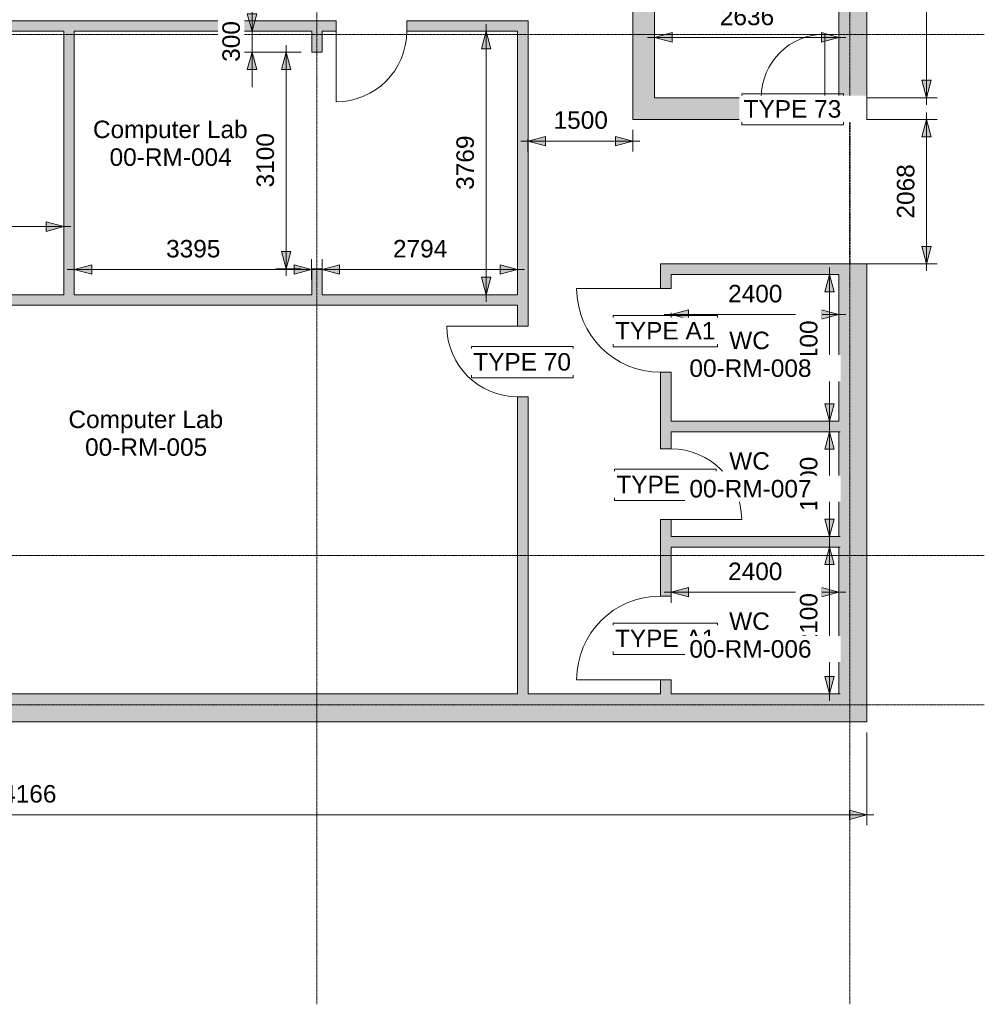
# Model space of a CAD drawing. Header units: millimetres. Extents: x 417482 to 447819, y -400768 to -375709.
# Tile 3 of 5: x 434022 to 447819, y -400768 to -386685. Entities that reach past the tile are written whole.
import ezdxf

# ---------------------------------------------------------------- set-up
doc = ezdxf.new("R2010")
doc.units = ezdxf.units.MM
doc.linetypes.add('Dash', pattern=[6, 3, -3])
doc.linetypes.add('Grid Line', pattern=[21, 12, -3, 3, -3])
for name, color, linetype, lineweight in [('A-ANNO-DIMS', 211, 'Continuous', 5), ('A-ANNO-DIMS-100', 211, 'Continuous', 5), ('A-AREA', 32, 'Dash', 35), ('A-AREA-IDEN', 2, 'Continuous', 15), ('A-DOOR', 31, 'Continuous', 25), ('A-DOOR-IDEN', 31, 'Continuous', 15), ('A-WALL', 113, 'Continuous', 25), ('A-WALL-PATT', 111, 'Continuous', 25), ('S-GRID', 1, 'Continuous', 5)]:
    doc.layers.add(name, color=color, linetype=linetype, lineweight=lineweight)
doc.styles.add('Arial_1', font='arial.ttf', dxfattribs={"height": 250})
doc.dimstyles.new('Dim_2_5mm_Arial_Opaque', dxfattribs={"dimscale": 304.8, "dimtxt": 255.06485, "dimasz": 0.82021, "dimexe": 0.492126, "dimexo": 0.492126, "dimgap": 0.328084, "dimtad": 1, "dimdec": 0, "dimzin": 0, "dimdsep": 46, "dimtxsty": 'Arial_1', "dimsah": 1, "dimcen": 0.09, "dimdle": 0.328084, "dimadec": 0, "dimazin": 0, "dimtfac": 1, "dimtdec": 4, "dimtix": 1, "dimtmove": 0, "dimatfit": 3, "dimfxl": 1, "dimtvp": 1, "dimtfill": 1, "dimtolj": 1, "dimtzin": 0, "dimlwd": 15, "dimlwe": 15, "dimarcsym": 2})

# ---------------------------------------------------------------- blocks, each defined once
blk = doc.blocks.new('Doors_IntSgl_1 - 1010x2110mm-549243-00_Digital Design Building')
at = {"layer": 'A-DOOR', "lineweight": 15}
blk.add_line((505, 75), (505, 1085), dxfattribs=at)
blk.add_arc((505, 75), 1010, 90, 180, dxfattribs=at)
blk = doc.blocks.new('Doors_IntSgl_1 - 1200x2110mm-619506-00_Digital Design Building')
at = {"layer": 'A-DOOR', "lineweight": 15}
blk.add_line((600, 75), (600, 1275), dxfattribs=at)
blk.add_arc((600, 75), 1200, 90, 180, dxfattribs=at)
blk = doc.blocks.new('Doors_IntSgl_1 - 1010x2110mm-548657-00_Digital Design Building')
at = {"layer": 'A-DOOR', "lineweight": 15}
blk.add_line((505, 75), (505, 1085), dxfattribs=at)
blk.add_arc((505, 75), 1010, 90, 180, dxfattribs=at)
blk = doc.blocks.new('Doors_IntSgl_1 - 1200x2110mm-619543-00_Digital Design Building')
at = {"layer": 'A-DOOR', "lineweight": 15}
blk.add_line((600, -75), (600, -1275), dxfattribs=at)
blk.add_arc((600, -75), 1200, 180, 270, dxfattribs=at)
blk = doc.blocks.new('Doors_IntSgl_3 - 910x2110mm-587905-00_Digital Design Building')
at = {"layer": 'A-DOOR', "lineweight": 15}
blk.add_line((455, 155), (455, 1065), dxfattribs=at)
blk.add_arc((455, 155), 910, 90, 180, dxfattribs=at)
blk = doc.blocks.new('DIMBLOCK4-00_Digital Design Building')
at = {"layer": 'A-ANNO-DIMS-100', "lineweight": 20}
for points in [[(446993, -381550), (446926, -381800), (447060, -381800)], [(446993, -387800), (447060, -387550), (446926, -387550)]]:
    blk.add_hatch(color=256, dxfattribs=at).paths.add_polyline_path(points)
at = {"layer": 'A-ANNO-DIMS-100', "lineweight": 15}
for p, q in [((446993, -381450), (446993, -387900)), ((446993, -381550), (445888, -381550)), ((446993, -381550), (447143, -381550)), ((446993, -387800), (445888, -387800)), ((446993, -387800), (447143, -387800))]:
    blk.add_line(p, q, dxfattribs=at)
at = {"layer": 'A-ANNO-DIMS-100', "lineweight": 20}
for p, q in [((446993, -381550), (446926, -381800)), ((447060, -381800), (446993, -381550)), ((446926, -381800), (447060, -381800)), ((447060, -387550), (446926, -387550)), ((446926, -387550), (446993, -387800)), ((446993, -387800), (447060, -387550))]:
    blk.add_line(p, q, dxfattribs=at)
at = {"layer": 'A-ANNO-DIMS-100', "color": 0, "lineweight": 15, "insert": (446568, -385060), "char_height": 250, "width": 922.94, "attachment_point": 1, "rotation": 90, "line_spacing_factor": 0.941778, "style": 'Arial_1', "bg_fill": 3, "box_fill_scale": 1.25, "bg_fill_color": 256, "bg_fill_true_color": 13158600, "bg_fill_transparency": 0}
blk.add_mtext('6250', dxfattribs=at)
blk = doc.blocks.new('DIMBLOCK9-00_Digital Design Building')
at = {"layer": 'A-ANNO-DIMS-100', "lineweight": 20}
for points in [[(443338, -390903), (443588, -390970), (443588, -390836)], [(445738, -390903), (445488, -390836), (445488, -390970)]]:
    blk.add_hatch(color=256, dxfattribs=at).paths.add_polyline_path(points)
at = {"layer": 'A-ANNO-DIMS-100', "lineweight": 15}
for p, q in [((443238, -390903), (445838, -390903)), ((443338, -390903), (443338, -390876)), ((443338, -390903), (443338, -391053)), ((445738, -390903), (445738, -390876)), ((445738, -390903), (445738, -391053))]:
    blk.add_line(p, q, dxfattribs=at)
at = {"layer": 'A-ANNO-DIMS-100', "lineweight": 20}
for p, q in [((443588, -390836), (443338, -390903)), ((443338, -390903), (443588, -390970)), ((443588, -390970), (443588, -390836)), ((445738, -390903), (445488, -390836)), ((445488, -390836), (445488, -390970)), ((445488, -390970), (445738, -390903))]:
    blk.add_line(p, q, dxfattribs=at)
at = {"layer": 'A-ANNO-DIMS-100', "color": 0, "lineweight": 15, "insert": (444154, -390478), "char_height": 250, "width": 922.94, "attachment_point": 1, "line_spacing_factor": 0.941778, "style": 'Arial_1', "bg_fill": 3, "box_fill_scale": 1.25, "bg_fill_color": 256, "bg_fill_true_color": 13158600, "bg_fill_transparency": 0}
blk.add_mtext('2400', dxfattribs=at)
blk = doc.blocks.new('DIMBLOCK10-00_Digital Design Building')
at = {"layer": 'A-ANNO-DIMS-100', "lineweight": 20}
for points in [[(443338, -394874), (443588, -394941), (443588, -394807)], [(445738, -394874), (445488, -394807), (445488, -394941)]]:
    blk.add_hatch(color=256, dxfattribs=at).paths.add_polyline_path(points)
at = {"layer": 'A-ANNO-DIMS-100', "lineweight": 15}
for p, q in [((443238, -394874), (445838, -394874)), ((443338, -394874), (443338, -394847)), ((443338, -394874), (443338, -395024)), ((445738, -394874), (445738, -394847)), ((445738, -394874), (445738, -395024))]:
    blk.add_line(p, q, dxfattribs=at)
at = {"layer": 'A-ANNO-DIMS-100', "lineweight": 20}
for p, q in [((443588, -394807), (443338, -394874)), ((443338, -394874), (443588, -394941)), ((443588, -394941), (443588, -394807)), ((445738, -394874), (445488, -394807)), ((445488, -394807), (445488, -394941)), ((445488, -394941), (445738, -394874))]:
    blk.add_line(p, q, dxfattribs=at)
at = {"layer": 'A-ANNO-DIMS-100', "color": 0, "lineweight": 15, "insert": (444154, -394450), "char_height": 250, "width": 922.94, "attachment_point": 1, "line_spacing_factor": 0.941778, "style": 'Arial_1', "bg_fill": 3, "box_fill_scale": 1.25, "bg_fill_color": 256, "bg_fill_true_color": 13158600, "bg_fill_transparency": 0}
blk.add_mtext('2400', dxfattribs=at)
blk = doc.blocks.new('DIMBLOCK11-00_Digital Design Building')
at = {"layer": 'A-ANNO-DIMS-100', "lineweight": 20}
for points in [[(445605, -392578), (445538, -392828), (445672, -392828)], [(445605, -394078), (445672, -393828), (445538, -393828)]]:
    blk.add_hatch(color=256, dxfattribs=at).paths.add_polyline_path(points)
at = {"layer": 'A-ANNO-DIMS-100', "lineweight": 15}
for p, q in [((445605, -394178), (445605, -392478)), ((445605, -392578), (445579, -392578)), ((445605, -392578), (445755, -392578)), ((445605, -394078), (445579, -394078)), ((445605, -394078), (445755, -394078))]:
    blk.add_line(p, q, dxfattribs=at)
at = {"layer": 'A-ANNO-DIMS-100', "lineweight": 20}
for p, q in [((445605, -392578), (445538, -392828)), ((445672, -392828), (445605, -392578)), ((445538, -392828), (445672, -392828)), ((445672, -393828), (445538, -393828)), ((445538, -393828), (445605, -394078)), ((445605, -394078), (445672, -393828))]:
    blk.add_line(p, q, dxfattribs=at)
at = {"layer": 'A-ANNO-DIMS-100', "color": 0, "lineweight": 15, "insert": (445181, -393713), "char_height": 250, "width": 922.94, "attachment_point": 1, "rotation": 90, "line_spacing_factor": 0.941778, "style": 'Arial_1', "bg_fill": 3, "box_fill_scale": 1.25, "bg_fill_color": 256, "bg_fill_true_color": 13158600, "bg_fill_transparency": 0}
blk.add_mtext('1500', dxfattribs=at)
blk = doc.blocks.new('DIMBLOCK12-00_Digital Design Building')
at = {"layer": 'A-ANNO-DIMS-100', "lineweight": 20}
for points in [[(445605, -394228), (445538, -394478), (445672, -394478)], [(445605, -396328), (445672, -396078), (445538, -396078)]]:
    blk.add_hatch(color=256, dxfattribs=at).paths.add_polyline_path(points)
at = {"layer": 'A-ANNO-DIMS-100', "lineweight": 15}
for p, q in [((445605, -396428), (445605, -394128)), ((445605, -394228), (445579, -394228)), ((445605, -394228), (445755, -394228)), ((445605, -396328), (445579, -396328)), ((445605, -396328), (445755, -396328))]:
    blk.add_line(p, q, dxfattribs=at)
at = {"layer": 'A-ANNO-DIMS-100', "lineweight": 20}
for p, q in [((445605, -394228), (445538, -394478)), ((445672, -394478), (445605, -394228)), ((445538, -394478), (445672, -394478)), ((445672, -396078), (445538, -396078)), ((445538, -396078), (445605, -396328)), ((445605, -396328), (445672, -396078))]:
    blk.add_line(p, q, dxfattribs=at)
at = {"layer": 'A-ANNO-DIMS-100', "color": 0, "lineweight": 15, "insert": (445181, -395663), "char_height": 250, "width": 922.94, "attachment_point": 1, "rotation": 90, "line_spacing_factor": 0.941778, "style": 'Arial_1', "bg_fill": 3, "box_fill_scale": 1.25, "bg_fill_color": 256, "bg_fill_true_color": 13158600, "bg_fill_transparency": 0}
blk.add_mtext('2100', dxfattribs=at)
blk = doc.blocks.new('DIMBLOCK13-00_Digital Design Building')
at = {"layer": 'A-ANNO-DIMS-100', "lineweight": 20}
for points in [[(445605, -390328), (445538, -390578), (445672, -390578)], [(445605, -392428), (445672, -392178), (445538, -392178)]]:
    blk.add_hatch(color=256, dxfattribs=at).paths.add_polyline_path(points)
at = {"layer": 'A-ANNO-DIMS-100', "lineweight": 15}
for p, q in [((445605, -390228), (445605, -392528)), ((445605, -390328), (445455, -390328)), ((445605, -390328), (445632, -390328)), ((445605, -392428), (445455, -392428)), ((445605, -392428), (445632, -392428))]:
    blk.add_line(p, q, dxfattribs=at)
at = {"layer": 'A-ANNO-DIMS-100', "lineweight": 20}
for p, q in [((445605, -390328), (445538, -390578)), ((445672, -390578), (445605, -390328)), ((445538, -390578), (445672, -390578)), ((445672, -392178), (445538, -392178)), ((445538, -392178), (445605, -392428)), ((445605, -392428), (445672, -392178))]:
    blk.add_line(p, q, dxfattribs=at)
at = {"layer": 'A-ANNO-DIMS-100', "color": 0, "lineweight": 15, "insert": (445181, -391763), "char_height": 250, "width": 922.94, "attachment_point": 1, "rotation": 90, "line_spacing_factor": 0.941778, "style": 'Arial_1', "bg_fill": 3, "box_fill_scale": 1.25, "bg_fill_color": 256, "bg_fill_true_color": 13158600, "bg_fill_transparency": 0}
blk.add_mtext('2100', dxfattribs=at)
blk = doc.blocks.new('DIMBLOCK14-00_Digital Design Building')
at = {"layer": 'A-ANNO-DIMS-100', "lineweight": 20}
for points in [[(434803, -390259), (435053, -390326), (435053, -390192)], [(438198, -390259), (437948, -390192), (437948, -390326)]]:
    blk.add_hatch(color=256, dxfattribs=at).paths.add_polyline_path(points)
at = {"layer": 'A-ANNO-DIMS-100', "lineweight": 15}
for p, q in [((438198, -390259), (438198, -390109)), ((434703, -390259), (438298, -390259)), ((434803, -390259), (434803, -390232)), ((434803, -390259), (434803, -390409)), ((438198, -390259), (438198, -390399))]:
    blk.add_line(p, q, dxfattribs=at)
at = {"layer": 'A-ANNO-DIMS-100', "lineweight": 20}
for p, q in [((435053, -390192), (434803, -390259)), ((434803, -390259), (435053, -390326)), ((435053, -390326), (435053, -390192)), ((438198, -390259), (437948, -390192)), ((437948, -390192), (437948, -390326)), ((437948, -390326), (438198, -390259))]:
    blk.add_line(p, q, dxfattribs=at)
at = {"layer": 'A-ANNO-DIMS-100', "color": 0, "lineweight": 15, "insert": (436116, -389835), "char_height": 250, "width": 922.94, "attachment_point": 1, "line_spacing_factor": 0.941778, "style": 'Arial_1', "bg_fill": 3, "box_fill_scale": 1.25, "bg_fill_color": 256, "bg_fill_true_color": 13158600, "bg_fill_transparency": 0}
blk.add_mtext('3395', dxfattribs=at)
blk = doc.blocks.new('DIMBLOCK15-00_Digital Design Building')
at = {"layer": 'A-ANNO-DIMS-100', "lineweight": 20}
for points in [[(438348, -390259), (438598, -390326), (438598, -390192)], [(441142, -390259), (440892, -390192), (440892, -390326)]]:
    blk.add_hatch(color=256, dxfattribs=at).paths.add_polyline_path(points)
at = {"layer": 'A-ANNO-DIMS-100', "lineweight": 15}
for p, q in [((438348, -390259), (438348, -390109)), ((438248, -390259), (441242, -390259)), ((438348, -390259), (438348, -390399)), ((441142, -390259), (441142, -390232)), ((441142, -390259), (441142, -390409))]:
    blk.add_line(p, q, dxfattribs=at)
at = {"layer": 'A-ANNO-DIMS-100', "lineweight": 20}
for p, q in [((438598, -390192), (438348, -390259)), ((438348, -390259), (438598, -390326)), ((438598, -390326), (438598, -390192)), ((441142, -390259), (440892, -390192)), ((440892, -390192), (440892, -390326)), ((440892, -390326), (441142, -390259))]:
    blk.add_line(p, q, dxfattribs=at)
at = {"layer": 'A-ANNO-DIMS-100', "color": 0, "lineweight": 15, "insert": (439361, -389835), "char_height": 250, "width": 922.94, "attachment_point": 1, "line_spacing_factor": 0.941778, "style": 'Arial_1', "bg_fill": 3, "box_fill_scale": 1.25, "bg_fill_color": 256, "bg_fill_true_color": 13158600, "bg_fill_transparency": 0}
blk.add_mtext('2794', dxfattribs=at)
blk = doc.blocks.new('DIMBLOCK16-00_Digital Design Building')
at = {"layer": 'A-ANNO-DIMS-100', "lineweight": 20}
for points in [[(440693, -386849), (440626, -387099), (440760, -387099)], [(440693, -390618), (440760, -390368), (440626, -390368)]]:
    blk.add_hatch(color=256, dxfattribs=at).paths.add_polyline_path(points)
at = {"layer": 'A-ANNO-DIMS-100', "lineweight": 15}
for p, q in [((440693, -386849), (440543, -386849)), ((440693, -386749), (440693, -390718)), ((440693, -386849), (440720, -386849)), ((440693, -390618), (440543, -390618)), ((440693, -390618), (440720, -390618))]:
    blk.add_line(p, q, dxfattribs=at)
at = {"layer": 'A-ANNO-DIMS-100', "lineweight": 20}
for p, q in [((440693, -386849), (440626, -387099)), ((440760, -387099), (440693, -386849)), ((440626, -387099), (440760, -387099)), ((440760, -390368), (440626, -390368)), ((440626, -390368), (440693, -390618)), ((440693, -390618), (440760, -390368))]:
    blk.add_line(p, q, dxfattribs=at)
at = {"layer": 'A-ANNO-DIMS-100', "color": 0, "lineweight": 15, "insert": (440268, -389118), "char_height": 250, "width": 922.94, "attachment_point": 1, "rotation": 90, "line_spacing_factor": 0.941778, "style": 'Arial_1', "bg_fill": 3, "box_fill_scale": 1.25, "bg_fill_color": 256, "bg_fill_true_color": 13158600, "bg_fill_transparency": 0}
blk.add_mtext('3769', dxfattribs=at)
blk = doc.blocks.new('DIMBLOCK18-00_Digital Design Building')
at = {"layer": 'A-ANNO-DIMS-100', "lineweight": 20}
for points in [[(437345, -386849), (437412, -386599), (437278, -386599)], [(437345, -387149), (437278, -387399), (437412, -387399)]]:
    blk.add_hatch(color=256, dxfattribs=at).paths.add_polyline_path(points)
at = {"layer": 'A-ANNO-DIMS-100', "lineweight": 15}
for p, q in [((437345, -387648), (437345, -386350)), ((437345, -386849), (437318, -386849)), ((437345, -386849), (437495, -386849)), ((437345, -387149), (437195, -387149)), ((437345, -387149), (438048, -387149))]:
    blk.add_line(p, q, dxfattribs=at)
at = {"layer": 'A-ANNO-DIMS-100', "lineweight": 20}
for p, q in [((437412, -386599), (437278, -386599)), ((437278, -386599), (437345, -386849)), ((437345, -386849), (437412, -386599)), ((437345, -387149), (437278, -387399)), ((437412, -387399), (437345, -387149)), ((437278, -387399), (437412, -387399))]:
    blk.add_line(p, q, dxfattribs=at)
at = {"layer": 'A-ANNO-DIMS-100', "color": 0, "lineweight": 15, "insert": (436921, -387287), "char_height": 250, "width": 692.21, "attachment_point": 1, "rotation": 90, "line_spacing_factor": 0.941778, "style": 'Arial_1', "bg_fill": 3, "box_fill_scale": 1.25, "bg_fill_color": 256, "bg_fill_true_color": 13158600, "bg_fill_transparency": 0}
blk.add_mtext('300', dxfattribs=at)
blk = doc.blocks.new('DIMBLOCK19-00_Digital Design Building')
at = {"layer": 'A-ANNO-DIMS-100', "lineweight": 20}
for points in [[(437834, -387149), (437767, -387399), (437900, -387399)], [(437834, -390249), (437900, -389999), (437767, -389999)]]:
    blk.add_hatch(color=256, dxfattribs=at).paths.add_polyline_path(points)
at = {"layer": 'A-ANNO-DIMS-100', "lineweight": 15}
for p, q in [((437834, -387149), (437684, -387149)), ((437834, -387049), (437834, -390349)), ((437834, -387149), (438048, -387149)), ((437834, -390249), (437684, -390249)), ((437834, -390249), (438048, -390249))]:
    blk.add_line(p, q, dxfattribs=at)
at = {"layer": 'A-ANNO-DIMS-100', "lineweight": 20}
for p, q in [((437834, -387149), (437767, -387399)), ((437900, -387399), (437834, -387149)), ((437767, -387399), (437900, -387399)), ((437900, -389999), (437767, -389999)), ((437767, -389999), (437834, -390249)), ((437834, -390249), (437900, -389999))]:
    blk.add_line(p, q, dxfattribs=at)
at = {"layer": 'A-ANNO-DIMS-100', "color": 0, "lineweight": 15, "insert": (437409, -389084), "char_height": 250, "width": 922.94, "attachment_point": 1, "rotation": 90, "line_spacing_factor": 0.941778, "style": 'Arial_1', "bg_fill": 3, "box_fill_scale": 1.25, "bg_fill_color": 256, "bg_fill_true_color": 13158600, "bg_fill_transparency": 0}
blk.add_mtext('3100', dxfattribs=at)
blk = doc.blocks.new('DIMBLOCK20-00_Digital Design Building')
at = {"layer": 'A-ANNO-DIMS-100', "lineweight": 20}
for points in [[(443102, -386937), (443352, -387004), (443352, -386870)], [(445738, -386937), (445488, -386870), (445488, -387004)]]:
    blk.add_hatch(color=256, dxfattribs=at).paths.add_polyline_path(points)
for p, q in [((443352, -386870), (443102, -386937)), ((443352, -387004), (443352, -386870)), ((445738, -386937), (445488, -386870)), ((445488, -386870), (445488, -387004)), ((443102, -386937), (443352, -387004)), ((445488, -387004), (445738, -386937))]:
    blk.add_line(p, q, dxfattribs=at)
at = {"layer": 'A-ANNO-DIMS-100', "lineweight": 15}
for p, q in [((443002, -386937), (445838, -386937)), ((443102, -386937), (443102, -386910)), ((443102, -386937), (443102, -387087)), ((445738, -386937), (445738, -386910)), ((445738, -386937), (445738, -387087))]:
    blk.add_line(p, q, dxfattribs=at)
at = {"layer": 'A-ANNO-DIMS-100', "color": 0, "lineweight": 15, "insert": (444036, -386513), "char_height": 250, "width": 922.94, "attachment_point": 1, "line_spacing_factor": 0.941778, "style": 'Arial_1', "bg_fill": 3, "box_fill_scale": 1.25, "bg_fill_color": 256, "bg_fill_true_color": 13158600, "bg_fill_transparency": 0}
blk.add_mtext('2636', dxfattribs=at)
blk = doc.blocks.new('DIMBLOCK33-00_Digital Design Building')
at = {"layer": 'A-ANNO-DIMS-100', "lineweight": 20}
for points in [[(421974, -398057), (422224, -398124), (422224, -397990)], [(446140, -398057), (445890, -397990), (445890, -398124)]]:
    blk.add_hatch(color=256, dxfattribs=at).paths.add_polyline_path(points)
at = {"layer": 'A-ANNO-DIMS-100', "lineweight": 15}
for p, q in [((421974, -398057), (421974, -396880)), ((446140, -398057), (446140, -396880)), ((421874, -398057), (446240, -398057)), ((421974, -398057), (421974, -398207)), ((446140, -398057), (446140, -398207))]:
    blk.add_line(p, q, dxfattribs=at)
at = {"layer": 'A-ANNO-DIMS-100', "lineweight": 20}
for p, q in [((422224, -397990), (421974, -398057)), ((422224, -398124), (422224, -397990)), ((446140, -398057), (445890, -397990)), ((445890, -397990), (445890, -398124)), ((421974, -398057), (422224, -398124)), ((445890, -398124), (446140, -398057))]:
    blk.add_line(p, q, dxfattribs=at)
at = {"layer": 'A-ANNO-DIMS-100', "color": 0, "lineweight": 15, "insert": (433577, -397632), "char_height": 250, "width": 1153.68, "attachment_point": 1, "line_spacing_factor": 0.941778, "style": 'Arial_1', "bg_fill": 3, "box_fill_scale": 1.25, "bg_fill_color": 256, "bg_fill_true_color": 13158600, "bg_fill_transparency": 0}
blk.add_mtext('24166', dxfattribs=at)
blk = doc.blocks.new('DIMBLOCK34-00_Digital Design Building')
at = {"layer": 'A-ANNO-DIMS-100', "lineweight": 20}
for points in [[(446993, -388110), (446926, -388360), (447060, -388360)], [(446993, -390178), (447060, -389928), (446926, -389928)]]:
    blk.add_hatch(color=256, dxfattribs=at).paths.add_polyline_path(points)
at = {"layer": 'A-ANNO-DIMS-100', "lineweight": 15}
for p, q in [((446993, -388110), (445888, -388110)), ((446993, -388010), (446993, -390278)), ((446993, -388110), (447143, -388110)), ((446993, -390178), (445888, -390178)), ((446993, -390178), (447143, -390178))]:
    blk.add_line(p, q, dxfattribs=at)
at = {"layer": 'A-ANNO-DIMS-100', "lineweight": 20}
for p, q in [((446993, -388110), (446926, -388360)), ((447060, -388360), (446993, -388110)), ((446926, -388360), (447060, -388360)), ((447060, -389928), (446926, -389928)), ((446926, -389928), (446993, -390178)), ((446993, -390178), (447060, -389928))]:
    blk.add_line(p, q, dxfattribs=at)
at = {"layer": 'A-ANNO-DIMS-100', "color": 0, "lineweight": 15, "insert": (446568, -389529), "char_height": 250, "width": 922.94, "attachment_point": 1, "rotation": 90, "line_spacing_factor": 0.941778, "style": 'Arial_1', "bg_fill": 3, "box_fill_scale": 1.25, "bg_fill_color": 256, "bg_fill_true_color": 13158600, "bg_fill_transparency": 0}
blk.add_mtext('2068', dxfattribs=at)
blk = doc.blocks.new('DIMBLOCK35-00_Digital Design Building')
at = {"layer": 'A-ANNO-DIMS-100', "lineweight": 20}
for points in [[(441292, -388420), (441542, -388487), (441542, -388353)], [(442792, -388420), (442542, -388353), (442542, -388487)]]:
    blk.add_hatch(color=256, dxfattribs=at).paths.add_polyline_path(points)
at = {"layer": 'A-ANNO-DIMS-100', "lineweight": 15}
for p, q in [((442792, -388420), (442792, -388260)), ((441192, -388420), (442892, -388420)), ((441292, -388420), (441292, -388393)), ((441292, -388420), (441292, -388570)), ((442792, -388420), (442792, -388570))]:
    blk.add_line(p, q, dxfattribs=at)
at = {"layer": 'A-ANNO-DIMS-100', "lineweight": 20}
for p, q in [((441542, -388353), (441292, -388420)), ((441292, -388420), (441542, -388487)), ((441542, -388487), (441542, -388353)), ((442792, -388420), (442542, -388353)), ((442542, -388353), (442542, -388487)), ((442542, -388487), (442792, -388420))]:
    blk.add_line(p, q, dxfattribs=at)
at = {"layer": 'A-ANNO-DIMS-100', "color": 0, "lineweight": 15, "insert": (441658, -387995), "char_height": 250, "width": 922.94, "attachment_point": 1, "line_spacing_factor": 0.941778, "style": 'Arial_1', "bg_fill": 3, "box_fill_scale": 1.25, "bg_fill_color": 256, "bg_fill_true_color": 13158600, "bg_fill_transparency": 0}
blk.add_mtext('1500', dxfattribs=at)
blk = doc.blocks.new('DIMBLOCK39-00_Digital Design Building')
at = {"layer": 'A-ANNO-DIMS-100', "lineweight": 20}
for points in [[(426972, -389645), (427222, -389712), (427222, -389578)], [(434653, -389645), (434403, -389578), (434403, -389712)]]:
    blk.add_hatch(color=256, dxfattribs=at).paths.add_polyline_path(points)
at = {"layer": 'A-ANNO-DIMS-100', "lineweight": 15}
for p, q in [((426872, -389645), (434753, -389645)), ((426972, -389645), (426972, -389618)), ((426972, -389645), (426972, -389795)), ((434653, -389645), (434653, -389618)), ((434653, -389645), (434653, -389795))]:
    blk.add_line(p, q, dxfattribs=at)
at = {"layer": 'A-ANNO-DIMS-100', "lineweight": 20}
for p, q in [((427222, -389578), (426972, -389645)), ((426972, -389645), (427222, -389712)), ((427222, -389712), (427222, -389578)), ((434653, -389645), (434403, -389578)), ((434403, -389578), (434403, -389712)), ((434403, -389712), (434653, -389645))]:
    blk.add_line(p, q, dxfattribs=at)
at = {"layer": 'A-ANNO-DIMS-100', "color": 0, "lineweight": 15, "insert": (430428, -389220), "char_height": 250, "width": 922.94, "attachment_point": 1, "line_spacing_factor": 0.941778, "style": 'Arial_1', "bg_fill": 3, "box_fill_scale": 1.25, "bg_fill_color": 256, "bg_fill_true_color": 13158600, "bg_fill_transparency": 0}
blk.add_mtext('7681', dxfattribs=at)

msp = doc.modelspace()

# ---------------------------------------------------------------- hatches: boundary and pattern name
at = {"layer": 'A-WALL-PATT'}
for points in [[(442792.3, -387800), (443102.3, -387800), (443102.3, -381550), (442792.3, -381550), (442792.3, -387213.6)], [(434802.9, -390618), (434802.9, -386849), (434652.9, -386849), (434652.9, -390618)], [(445738.3, -390328), (445738.3, -390178), (443338.3, -390178), (443338.3, -390328)], [(441142.3, -390768), (441142.3, -390618), (426972.3, -390618), (426972.3, -390768), (438348.3, -390768)], [(445738.3, -392578), (445738.3, -392428), (443338.3, -392428), (443338.3, -392578)], [(445738.3, -394228), (445738.3, -394078), (443338.3, -394078), (443338.3, -394228)], [(445738.3, -396730), (445738.3, -396328), (421974.3, -396328), (421974.3, -396730), (443338.3, -396730)]]:
    msp.add_hatch(color=256, dxfattribs=at).paths.add_polyline_path(points)
h = msp.add_hatch(color=256, dxfattribs=at)
h.paths.add_polyline_path([(446140.3, -396730), (446140.3, -390178), (445738.3, -390178), (445738.3, -396730)])
h.paths.add_polyline_path([(445738.3, -388110), (446140.3, -388110), (446140.3, -381550), (445738.3, -381550), (445738.3, -387800)])
h = msp.add_hatch(color=256, dxfattribs=at)
h.paths.add_polyline_path([(440506, -386849), (441142.3, -386849), (441142.3, -386699), (439558.3, -386699), (439558.3, -386849)])
h.paths.add_polyline_path([(427172.3, -386849), (427172.3, -386699), (426822.3, -386699), (426822.3, -386849), (426972.3, -386849)])
h.paths.add_polyline_path([(438548.3, -386849), (438548.3, -386699), (428182.3, -386699), (428182.3, -386849), (438348.3, -386849)])
h = msp.add_hatch(color=256, dxfattribs=at)
h.paths.add_polyline_path([(441292.3, -396328), (441292.3, -392078), (441142.3, -392078), (441142.3, -396328)])
h.paths.add_polyline_path([(441292.3, -391068), (441292.3, -386699), (441142.3, -386699), (441142.3, -391068)])
h = msp.add_hatch(color=256, dxfattribs=at)
h.paths.add_polyline_path([(438198.3, -390618), (438348.3, -390618), (438348.3, -390249), (438198.3, -390249)])
h.paths.add_polyline_path([(438348.3, -387149), (438348.3, -386849), (438198.3, -386849), (438198.3, -387149)])
h = msp.add_hatch(color=256, dxfattribs=at)
h.paths.add_polyline_path([(445538.3, -388110), (445738.3, -388110), (445738.3, -387800), (445538.3, -387800)])
h.paths.add_polyline_path([(442792.3, -388110), (444628.3, -388110), (444628.3, -387800), (442792.3, -387800)])
h = msp.add_hatch(color=256, dxfattribs=at)
h.paths.add_polyline_path([(443338.3, -396328), (443338.3, -396128), (443188.3, -396128), (443188.3, -396328)])
h.paths.add_polyline_path([(443338.3, -394928), (443338.3, -393833), (443188.3, -393833), (443188.3, -394928)])
h.paths.add_polyline_path([(443188.3, -392823), (443338.3, -392823), (443338.3, -391728), (443188.3, -391728), (443188.3, -392578)])
h.paths.add_polyline_path([(443338.3, -390528), (443338.3, -390178), (443188.3, -390178), (443188.3, -390528)])

# ---------------------------------------------------------------- linework, layer by layer
at = {"layer": 'A-AREA'}
msp.add_line((445893.3, -390178), (445893.3, -388110), dxfattribs=at)
at = {"layer": 'A-DOOR-IDEN', "lineweight": 5, "flags": 128}
for points in [[(440484.6, -391361), (441936.6, -391361), (441936.6, -391808), (440484.6, -391808)], [(442530.6, -393116), (443982.6, -393116), (443982.6, -393563), (442530.6, -393563)], [(442511.1, -395316), (444003.1, -395316), (444003.1, -395763), (442511.1, -395763)]]:
    msp.add_lwpolyline(points, close=True, dxfattribs=at)
at = {"layer": 'A-WALL', "lineweight": 20}
for p, q in [((446140.3, -388110), (446140.3, -381148)), ((443102.3, -387800), (443102.3, -381550)), ((445738.3, -381550), (445738.3, -387800)), ((442792.3, -383200), (442792.3, -388110)), ((438548.3, -386699), (428182.3, -386699)), ((438548.3, -386849), (438548.3, -386699)), ((441292.3, -386699), (439558.3, -386699)), ((439558.3, -386699), (439558.3, -386849)), ((441292.3, -391068), (441292.3, -386699)), ((428182.3, -386849), (434652.9, -386849)), ((434652.9, -386849), (434652.9, -390618)), ((434802.9, -386849), (438198.3, -386849)), ((434802.9, -390618), (434802.9, -386849)), ((438198.3, -386849), (438198.3, -387149)), ((438348.3, -386849), (438548.3, -386849)), ((438348.3, -387149), (438348.3, -386849)), ((439558.3, -386849), (441142.3, -386849)), ((441142.3, -386849), (441142.3, -390618)), ((438198.3, -387149), (438348.3, -387149)), ((444628.3, -387800), (443102.3, -387800)), ((444628.3, -388110), (444628.3, -387800)), ((445738.3, -387800), (445538.3, -387800)), ((445538.3, -387800), (445538.3, -388110)), ((442792.3, -388110), (444628.3, -388110)), ((445538.3, -388110), (446140.3, -388110)), ((438198.3, -390249), (438198.3, -390618)), ((438348.3, -390249), (438198.3, -390249)), ((438348.3, -390618), (438348.3, -390249)), ((443188.3, -390178), (443188.3, -390528)), ((446140.3, -390178), (443188.3, -390178)), ((446140.3, -396730), (446140.3, -390178)), ((443338.3, -390528), (443338.3, -390328)), ((443338.3, -390328), (445738.3, -390328)), ((445738.3, -390328), (445738.3, -392428)), ((443188.3, -390528), (443338.3, -390528)), ((434652.9, -390618), (426972.3, -390618)), ((438198.3, -390618), (434802.9, -390618)), ((441142.3, -390618), (438348.3, -390618)), ((426972.3, -390768), (441142.3, -390768)), ((441142.3, -390768), (441142.3, -391068)), ((441142.3, -391068), (441292.3, -391068)), ((443188.3, -391728), (443188.3, -392823)), ((443338.3, -391728), (443188.3, -391728)), ((443338.3, -392428), (443338.3, -391728)), ((441142.3, -392078), (441142.3, -396328)), ((441292.3, -392078), (441142.3, -392078)), ((441292.3, -396328), (441292.3, -392078)), ((445738.3, -392428), (443338.3, -392428)), ((443338.3, -392823), (443338.3, -392578)), ((443338.3, -392578), (445738.3, -392578)), ((445738.3, -392578), (445738.3, -394078)), ((443188.3, -392823), (443338.3, -392823)), ((443188.3, -393833), (443188.3, -394928)), ((443338.3, -393833), (443188.3, -393833)), ((443338.3, -394078), (443338.3, -393833)), ((445738.3, -394078), (443338.3, -394078)), ((443338.3, -394928), (443338.3, -394228)), ((443338.3, -394228), (445738.3, -394228)), ((445738.3, -394228), (445738.3, -396328)), ((443188.3, -394928), (443338.3, -394928)), ((443188.3, -396128), (443188.3, -396328)), ((443338.3, -396128), (443188.3, -396128)), ((443338.3, -396328), (443338.3, -396128)), ((441142.3, -396328), (426972.3, -396328)), ((443188.3, -396328), (441292.3, -396328)), ((445738.3, -396328), (443338.3, -396328)), ((421974.3, -396730), (446140.3, -396730))]:
    msp.add_line(p, q, dxfattribs=at)
at = {"layer": 'S-GRID', "linetype": 'Grid Line'}
for p, q in [((438273.3, -400768.3), (438273.3, -377008.9)), ((445893.3, -400768.3), (445893.3, -377008.9)), ((447818.5, -386894), (418781.7, -386894)), ((447818.5, -394349), (418781.7, -394349)), ((447818.5, -396483), (418781.7, -396483))]:
    msp.add_line(p, q, dxfattribs=at)

# ---------------------------------------------------------------- block references
at = {"layer": 'A-DOOR'}
for name, p, rotation in [('Doors_IntSgl_1 - 1010x2110mm-549243-00_Digital Design Building', (439053.3, -386774), 180), ('Doors_IntSgl_1 - 1200x2110mm-619506-00_Digital Design Building', (443263.3, -391128), 90), ('Doors_IntSgl_1 - 1010x2110mm-549243-00_Digital Design Building', (441217.3, -391573), 90), ('Doors_IntSgl_1 - 1010x2110mm-548657-00_Digital Design Building', (443263.3, -393328), 270), ('Doors_IntSgl_1 - 1200x2110mm-619543-00_Digital Design Building', (443263.3, -395528), 270)]:
    msp.add_blockref(name, p, dxfattribs=dict(at, rotation=rotation))
msp.add_blockref('Doors_IntSgl_3 - 910x2110mm-587905-00_Digital Design Building', (445083.3, -387955), dxfattribs=at)

# ---------------------------------------------------------------- texts
at = {"layer": 'A-AREA-IDEN', "lineweight": 5, "char_height": 250, "attachment_point": 1, "style": 'Arial_1', "bg_fill": 3, "box_fill_scale": 1.25, "bg_fill_color": 256, "bg_fill_true_color": 13158600, "bg_fill_transparency": 0}
for s, insert, width in [('Computer Lab', (435069.7, -388128.1), 2669.619), ('WC', (444169.6, -391146.9), 721.519), ('Computer Lab', (434719.3, -392275.7), 2669.619), ('WC', (444169.1, -395163.4), 721.519)]:
    msp.add_mtext(s, dxfattribs=dict(at, insert=insert, width=width))

# ---------------------------------------------------------------- next in the draw order: texts
for s, insert, width in [('00-RM-004', (435307.8, -388524.9), 2100.421), ('00-RM-005', (434957.4, -392672.6), 2100.421), ('WC', (444169.6, -392871.2), 721.519)]:
    msp.add_mtext(s, dxfattribs=dict(at, insert=insert, width=width))
at = {"layer": 'A-DOOR-IDEN', "lineweight": 5, "char_height": 250, "attachment_point": 1, "style": 'Arial_1', "bg_fill": 3, "box_fill_scale": 1.25, "bg_fill_color": 256, "bg_fill_true_color": 13158600, "bg_fill_transparency": 0}
for s, insert, width in [('TYPE 70', (440509.6, -391453.5), 1691.561), ('TYPE 70', (442555.6, -393208.5), 1691.561), ('TYPE A1', (442536.1, -395408.5), 1739.662)]:
    msp.add_mtext(s, dxfattribs=dict(at, insert=insert, width=width))

# ---------------------------------------------------------------- next in the draw order: dimensions: what is measured, and where the dimension line sits
at = {"layer": 'A-ANNO-DIMS', "lineweight": 15}
for base, p1, p2, override, picture, middle in [((446992.8, -387800), (445738.3, -381550), (445738.3, -387800), {"dimpost": '<>', "dimfxl": 6250}, 'DIMBLOCK4-00_Digital Design Building', (446765.1, -384675)), ((437345.2, -386849), (438198.3, -387149), (437168.5, -386849), {"dimpost": '<>', "dimfxl": 1072.673181}, 'DIMBLOCK18-00_Digital Design Building', (437117.5, -386999)), ((445605.3, -392578), (445428.5, -394078), (445428.5, -392578), {"dimpost": '<>', "dimfxl": 1500}, 'DIMBLOCK11-00_Digital Design Building', (445377.7, -393328))]:
    dim = msp.add_linear_dim(base=base, p1=p1, p2=p2, angle=90, dimstyle='Dim_2_5mm_Arial_Opaque', override=override, dxfattribs=at)
    dim.commit()
    dim.dimension.update_dxf_attribs({"geometry": picture, "text_midpoint": middle})
for base, p1, p2, override, picture, middle in [((442792.3, -388419.8), (441292.3, -388243), (442792.3, -388110), {"dimpost": '<>', "dimfxl": 1505.887677}, 'DIMBLOCK35-00_Digital Design Building', (442042.3, -388192.2)), ((438198.3, -390259.3), (434802.9, -390082.5), (438198.3, -390249), {"dimpost": '<>', "dimfxl": 3399.525552}, 'DIMBLOCK14-00_Digital Design Building', (436500.6, -390031.5)), ((445738.3, -390903), (443338.3, -390726.2), (445738.3, -390726.2), {"dimpost": '<>', "dimfxl": 2400}, 'DIMBLOCK9-00_Digital Design Building', (444538.3, -390675.3)), ((445738.3, -394874.1), (443338.3, -394697.4), (445738.3, -394697.4), {"dimpost": '<>', "dimfxl": 2400}, 'DIMBLOCK10-00_Digital Design Building', (444538.3, -394646.5)), ((446140.3, -398057), (421974.3, -396730), (446140.3, -396730), {"dimpost": '<>', "dimfxl": 24166}, 'DIMBLOCK33-00_Digital Design Building', (434057.3, -397829.3))]:
    dim = msp.add_linear_dim(base=base, p1=p1, p2=p2, dimstyle='Dim_2_5mm_Arial_Opaque', override=override, dxfattribs=at)
    dim.commit()
    dim.dimension.update_dxf_attribs({"geometry": picture, "text_midpoint": middle})

# ---------------------------------------------------------------- next in the draw order: linework, layer by layer
at = {"layer": 'A-DOOR-IDEN', "lineweight": 5, "flags": 128}
msp.add_lwpolyline([(442511.1, -390916), (444003.1, -390916), (444003.1, -391363), (442511.1, -391363)], close=True, dxfattribs=at)

# ---------------------------------------------------------------- next in the draw order: texts
at = {"layer": 'A-AREA-IDEN', "lineweight": 5, "insert": (443600.8, -393268.1), "char_height": 250, "width": 2100.421, "attachment_point": 1, "style": 'Arial_1', "bg_fill": 3, "box_fill_scale": 1.25, "bg_fill_color": 256, "bg_fill_true_color": 13158600, "bg_fill_transparency": 0}
msp.add_mtext('00-RM-007', dxfattribs=at)

# ---------------------------------------------------------------- next in the draw order: dimensions: what is measured, and where the dimension line sits
at = {"layer": 'A-ANNO-DIMS', "lineweight": 15}
for base, p1, p2, override, picture, middle in [((445738.3, -386937.1), (443102.3, -386760.3), (445738.3, -386760.3), {"dimpost": '<>', "dimfxl": 2636}, 'DIMBLOCK20-00_Digital Design Building', (444420.3, -386709.4)), ((434652.9, -389644.8), (426972.3, -389468), (434652.9, -389468), {"dimpost": '<>', "dimfxl": 7680.555556}, 'DIMBLOCK39-00_Digital Design Building', (430812.6, -389417.1)), ((441142.3, -390259.3), (438348.3, -390249), (441142.3, -390082.5), {"dimpost": '<>', "dimfxl": 2798.9582}, 'DIMBLOCK15-00_Digital Design Building', (439745.3, -390031.6))]:
    dim = msp.add_linear_dim(base=base, p1=p1, p2=p2, dimstyle='Dim_2_5mm_Arial_Opaque', override=override, dxfattribs=at)
    dim.commit()
    dim.dimension.update_dxf_attribs({"geometry": picture, "text_midpoint": middle})
for base, p1, p2, picture, middle in [((445605.3, -392428), (445782.1, -390328), (445782.1, -392428), 'DIMBLOCK13-00_Digital Design Building', (445377.7, -391378)), ((445605.3, -394228), (445428.5, -396328), (445428.5, -394228), 'DIMBLOCK12-00_Digital Design Building', (445377.7, -395278))]:
    dim = msp.add_linear_dim(base=base, p1=p1, p2=p2, angle=90, dimstyle='Dim_2_5mm_Arial_Opaque', override={"dimpost": '<>', "dimfxl": 2100}, dxfattribs=at)
    dim.commit()
    dim.dimension.update_dxf_attribs({"geometry": picture, "text_midpoint": middle})

# ---------------------------------------------------------------- next in the draw order: texts
at = {"layer": 'A-AREA-IDEN', "lineweight": 5, "char_height": 250, "width": 2100.421, "attachment_point": 1, "style": 'Arial_1', "bg_fill": 3, "box_fill_scale": 1.25, "bg_fill_color": 256, "bg_fill_true_color": 13158600, "bg_fill_transparency": 0}
for s, insert in [('00-RM-008', (443600.8, -391543.8)), ('00-RM-006', (443600.3, -395560.2))]:
    msp.add_mtext(s, dxfattribs=dict(at, insert=insert))
at = {"layer": 'A-DOOR-IDEN', "lineweight": 5, "insert": (442536.1, -391008.5), "char_height": 250, "width": 1739.662, "attachment_point": 1, "style": 'Arial_1', "bg_fill": 3, "box_fill_scale": 1.25, "bg_fill_color": 256, "bg_fill_true_color": 13158600, "bg_fill_transparency": 0}
msp.add_mtext('TYPE A1', dxfattribs=at)

# ---------------------------------------------------------------- next in the draw order: dimensions: what is measured, and where the dimension line sits
at = {"layer": 'A-ANNO-DIMS', "lineweight": 15}
for base, p1, p2, override, picture, middle in [((440693, -390618), (440869.7, -386849), (440869.7, -390618), {"dimpost": '<>', "dimfxl": 3769}, 'DIMBLOCK16-00_Digital Design Building', (440465.2, -388733.5)), ((437833.5, -390249), (438198.3, -387149), (438198.3, -390249), {"dimpost": '<>', "dimfxl": 3100}, 'DIMBLOCK19-00_Digital Design Building', (437605.8, -388699)), ((446992.8, -390178), (445738.3, -388110), (445738.3, -390178), {"dimpost": '<>', "dimfxl": 2068}, 'DIMBLOCK34-00_Digital Design Building', (446765.1, -389144))]:
    dim = msp.add_linear_dim(base=base, p1=p1, p2=p2, angle=90, dimstyle='Dim_2_5mm_Arial_Opaque', override=override, dxfattribs=at)
    dim.commit()
    dim.dimension.update_dxf_attribs({"geometry": picture, "text_midpoint": middle})

# ---------------------------------------------------------------- next in the draw order: linework, layer by layer
at = {"layer": 'A-DOOR-IDEN', "lineweight": 5, "flags": 128}
msp.add_lwpolyline([(444350.6, -387743), (445802.6, -387743), (445802.6, -388190), (444350.6, -388190)], close=True, dxfattribs=at)

# ---------------------------------------------------------------- next in the draw order: texts
at = {"layer": 'A-DOOR-IDEN', "lineweight": 5, "insert": (444375.6, -387835.5), "char_height": 250, "width": 1691.561, "attachment_point": 1, "style": 'Arial_1', "bg_fill": 3, "box_fill_scale": 1.25, "bg_fill_color": 256, "bg_fill_true_color": 13158600, "bg_fill_transparency": 0}
msp.add_mtext('TYPE 73', dxfattribs=at)

doc.saveas('drawing.dxf')
